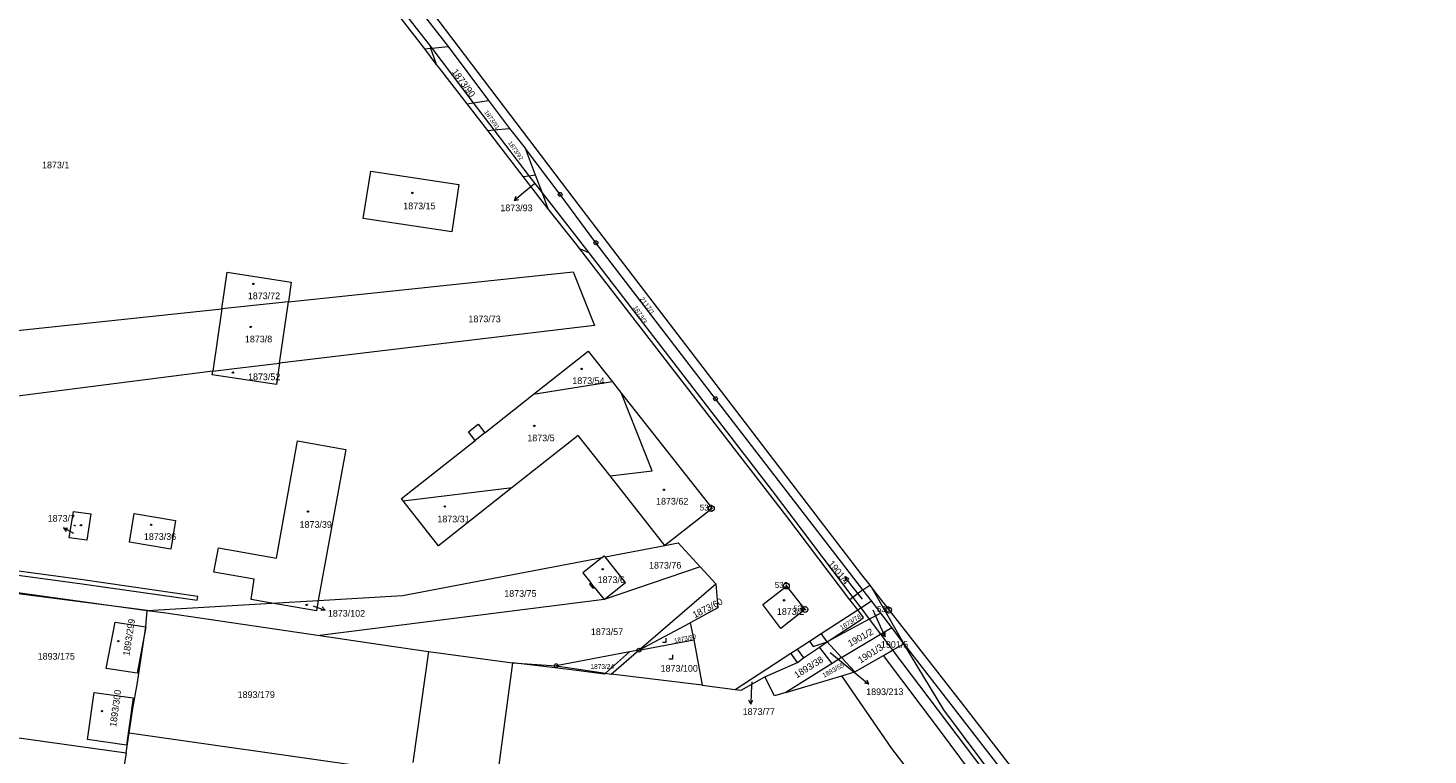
# Model space of a CAD drawing. Header units: metres. Extents: x -595226 to -593310, y -1169452 to -1167804.
# Tile 34 of 35: x -593974 to -593618, y -1168630 to -1168445. Entities that reach past the tile are written whole.
import ezdxf
from ezdxf.enums import TextEntityAlignment as Align

# ---------------------------------------------------------------- set-up
doc = ezdxf.new("R2010")
doc.units = ezdxf.units.M
doc.layers.add('geo katastr', color=5, linetype='Continuous', lineweight=0)
for name, color, linetype in [('Pop  PČ popisy', 7, 'Continuous'), ('Věcná břemena k části', 7, 'Continuous'), ('Značky bodu BP', 7, 'Continuous'), ('Značky budov', 7, 'Continuous'), ('Značky kultur', 7, 'Continuous')]:
    doc.layers.add(name, color=color, linetype=linetype)
doc.styles.add('dgn001', font='dgn001.shx')
doc.styles.add('dgn023', font='dgn023.shx')

# ---------------------------------------------------------------- blocks, each defined once
blk = doc.blocks.new('4.02')
at = {"layer": 'Značky budov', "color": 7, "linetype": 'Continuous', "lineweight": 13}
blk.add_circle((-0.01, 0), 0.175, dxfattribs=at)
blk = doc.blocks.new('4.02407')
at = {"layer": 'Značky budov', "color": 7, "linetype": 'Continuous', "lineweight": 13}
blk.add_circle((-0.01, 0), 0.175, dxfattribs=at)
blk = doc.blocks.new('4.02408')
at = {"layer": 'Značky budov', "color": 7, "linetype": 'Continuous', "lineweight": 13}
blk.add_circle((-0.01, 0), 0.175, dxfattribs=at)
blk = doc.blocks.new('4.02409')
at = {"layer": 'Značky budov', "color": 7, "linetype": 'Continuous', "lineweight": 13}
blk.add_circle((-0.01, 0), 0.175, dxfattribs=at)
blk = doc.blocks.new('4.02509')
at = {"layer": 'Značky budov', "color": 7, "linetype": 'Continuous', "lineweight": 13}
blk.add_circle((-0.01, 0), 0.175, dxfattribs=at)
blk = doc.blocks.new('4.02855')
at = {"layer": 'Značky budov', "color": 7, "linetype": 'Continuous', "lineweight": 13}
blk.add_circle((-0.01, 0), 0.175, dxfattribs=at)
blk = doc.blocks.new('4.021035')
at = {"layer": 'Značky budov', "color": 7, "linetype": 'Continuous', "lineweight": 13}
blk.add_circle((-0.01, 0), 0.175, dxfattribs=at)
blk = doc.blocks.new('4.021357')
at = {"layer": 'Značky budov', "color": 7, "linetype": 'Continuous', "lineweight": 13}
blk.add_circle((-0.01, 0), 0.175, dxfattribs=at)
blk = doc.blocks.new('4.021358')
at = {"layer": 'Značky budov', "color": 7, "linetype": 'Continuous', "lineweight": 13}
blk.add_circle((-0.01, 0), 0.175, dxfattribs=at)
blk = doc.blocks.new('4.021359')
at = {"layer": 'Značky budov', "color": 7, "linetype": 'Continuous', "lineweight": 13}
blk.add_circle((-0.01, 0), 0.175, dxfattribs=at)
blk = doc.blocks.new('4.021360')
at = {"layer": 'Značky budov', "color": 7, "linetype": 'Continuous', "lineweight": 13}
blk.add_circle((-0.01, 0), 0.175, dxfattribs=at)
blk = doc.blocks.new('4.021369')
at = {"layer": 'Značky budov', "color": 7, "linetype": 'Continuous', "lineweight": 13}
blk.add_circle((-0.01, 0), 0.175, dxfattribs=at)
blk = doc.blocks.new('4.021370')
at = {"layer": 'Značky budov', "color": 7, "linetype": 'Continuous', "lineweight": 13}
blk.add_circle((-0.01, 0), 0.175, dxfattribs=at)
blk = doc.blocks.new('4.021391')
at = {"layer": 'Značky budov', "color": 7, "linetype": 'Continuous', "lineweight": 13}
blk.add_circle((-0.01, 0), 0.175, dxfattribs=at)
blk = doc.blocks.new('10293')
at = {"layer": 'Pop  PČ popisy', "color": 6, "linetype": 'Continuous', "lineweight": 0}
for p, q in [((0, 0), (2.33, -1.89)), ((2.33, -1.89), (1.24, -1.65)), ((2.33, -1.89), (1.87, -0.87))]:
    blk.add_line(p, q, dxfattribs=at)
blk = doc.blocks.new('102918')
at = {"layer": 'Pop  PČ popisy', "color": 6, "linetype": 'Continuous', "lineweight": 0}
for p, q in [((0, 0), (-2.3, -1.93)), ((-2.3, -1.93), (-1.85, -0.9)), ((-2.3, -1.93), (-1.21, -1.67))]:
    blk.add_line(p, q, dxfattribs=at)
blk = doc.blocks.new('1029158')
at = {"layer": 'Pop  PČ popisy', "color": 6, "linetype": 'Continuous', "lineweight": 0}
for p, q in [((0, 0), (-2.65, 1.41)), ((-2.65, 1.41), (-1.53, 1.38)), ((-2.65, 1.41), (-2, 0.5))]:
    blk.add_line(p, q, dxfattribs=at)
blk = doc.blocks.new('1029170')
at = {"layer": 'Pop  PČ popisy', "color": 6, "linetype": 'Continuous', "lineweight": 0}
for p, q in [((0, 0), (-0.16, -3)), ((-0.16, -3), (-0.6, -1.97)), ((-0.16, -3), (0.4, -2.02))]:
    blk.add_line(p, q, dxfattribs=at)
blk = doc.blocks.new('1029209')
at = {"layer": 'Pop  PČ popisy', "color": 6, "linetype": 'Continuous', "lineweight": 0}
for p, q in [((0, 0), (-1.85, 2.36)), ((-1.85, 2.36), (-0.84, 1.88)), ((-1.85, 2.36), (-1.63, 1.27))]:
    blk.add_line(p, q, dxfattribs=at)
blk = doc.blocks.new('1029210')
at = {"layer": 'Pop  PČ popisy', "color": 6, "linetype": 'Continuous', "lineweight": 0}
for p, q in [((0, 0), (1.22, -2.74)), ((1.22, -2.74), (0.36, -2.03)), ((1.22, -2.74), (1.27, -1.62))]:
    blk.add_line(p, q, dxfattribs=at)
blk = doc.blocks.new('1029432')
at = {"layer": 'Pop  PČ popisy', "color": 6, "linetype": 'Continuous', "lineweight": 0}
for p, q in [((0, 0), (2.84, -0.98)), ((2.84, -0.98), (1.73, -1.12)), ((2.84, -0.98), (2.05, -0.18))]:
    blk.add_line(p, q, dxfattribs=at)
blk = doc.blocks.new('3.191')
at = {"layer": 'Značky kultur', "color": 7, "linetype": 'Continuous', "lineweight": 13}
for p, q in [((-1, 0), (0, 0)), ((0, 0), (0, 1))]:
    blk.add_line(p, q, dxfattribs=at)
blk = doc.blocks.new('3.192')
at = {"layer": 'Značky kultur', "color": 7, "linetype": 'Continuous', "lineweight": 13}
for p, q in [((-1, 0), (0, 0)), ((0, 0), (0, 1))]:
    blk.add_line(p, q, dxfattribs=at)
blk = doc.blocks.new('1.017')
at = {"layer": 'Značky bodu BP', "color": 3, "linetype": 'Continuous', "lineweight": 13}
for radius in [0.75, 0.03]:
    blk.add_circle((0, 0), radius, dxfattribs=at)
blk = doc.blocks.new('1.0165')
at = {"layer": 'Značky bodu BP', "color": 3, "linetype": 'Continuous', "lineweight": 13}
for radius in [0.75, 0.03]:
    blk.add_circle((0, 0), radius, dxfattribs=at)
blk = doc.blocks.new('1.0166')
at = {"layer": 'Značky bodu BP', "color": 3, "linetype": 'Continuous', "lineweight": 13}
for radius in [0.75, 0.03]:
    blk.add_circle((0, 0), radius, dxfattribs=at)
blk = doc.blocks.new('1.0167')
at = {"layer": 'Značky bodu BP', "color": 3, "linetype": 'Continuous', "lineweight": 13}
for radius in [0.75, 0.03]:
    blk.add_circle((0, 0), radius, dxfattribs=at)
blk = doc.blocks.new('1.0542')
at = {"layer": 'Značky bodu BP', "color": 3, "linetype": 'Continuous', "lineweight": 13}
for radius in [0.5, 0.0303]:
    blk.add_circle((0, 0), radius, dxfattribs=at)
blk = doc.blocks.new('1.0590')
at = {"layer": 'Značky bodu BP', "color": 3, "linetype": 'Continuous', "lineweight": 13}
for radius in [0.5, 0.0303]:
    blk.add_circle((0, 0), radius, dxfattribs=at)
blk = doc.blocks.new('1.05363')
at = {"layer": 'Značky bodu BP', "color": 3, "linetype": 'Continuous', "lineweight": 13}
for radius in [0.5, 0.0303]:
    blk.add_circle((0, 0), radius, dxfattribs=at)
blk = doc.blocks.new('1.05364')
at = {"layer": 'Značky bodu BP', "color": 3, "linetype": 'Continuous', "lineweight": 13}
for radius in [0.5, 0.0303]:
    blk.add_circle((0, 0), radius, dxfattribs=at)
blk = doc.blocks.new('1.05432')
at = {"layer": 'Značky bodu BP', "color": 3, "linetype": 'Continuous', "lineweight": 13}
for radius in [0.5, 0.0303]:
    blk.add_circle((0, 0), radius, dxfattribs=at)
blk = doc.blocks.new('4.0255')
blk.add_circle((-0.01, 0), 0.175)

msp = doc.modelspace()

# ---------------------------------------------------------------- linework, layer by layer
at = {"layer": 'geo katastr', "color": 5, "true_color": 0x0000fa}
for p, q in [((-593873.19, -1168450.53), (-593896.58, -1168420.26)), ((-593894.8, -1168420.05), (-593875.38, -1168445.21)), ((-593890.81, -1168419.58), (-593867.27, -1168449.88)), ((-593875.38, -1168445.21), (-593871.94, -1168449.65)), ((-593871.94, -1168449.65), (-593871.42, -1168450.34)), ((-593871.94, -1168449.65), (-593871.69, -1168450.37)), ((-593871.69, -1168450.37), (-593870.29, -1168454.42)), ((-593871.42, -1168450.34), (-593860.82, -1168464.26)), ((-593867.27, -1168449.88), (-593856.99, -1168463.67)), ((-593857.16, -1168471.28), (-593862.4, -1168464.5)), ((-593860.82, -1168464.26), (-593855.59, -1168471.13)), ((-593856.99, -1168463.67), (-593851.58, -1168470.76)), ((-593848.09, -1168483.02), (-593857.16, -1168471.28)), ((-593855.59, -1168471.13), (-593846.7, -1168482.82)), ((-593851.58, -1168470.76), (-593847.65, -1168475.8)), ((-593838.7, -1168487.57), (-593847.65, -1168475.8)), ((-593847.65, -1168475.8), (-593845.06, -1168482.59)), ((-593841.8, -1168491.16), (-593848.09, -1168483.02)), ((-593846.7, -1168482.82), (-593846.1, -1168483.61)), ((-593846.1, -1168483.61), (-593843.32, -1168487.17)), ((-593845.28, -1168484.87), (-593848.02, -1168487.16)), ((-593843.32, -1168487.17), (-593831.39, -1168502.44)), ((-593831.39, -1168502.44), (-593833.67, -1168501.45)), ((-593831.39, -1168502.44), (-593784.71, -1168563.02)), ((-593907.93, -1168514.91), (-593924.9, -1168516.71)), ((-593910.17, -1168530.54), (-593907.93, -1168514.91)), ((-593924.9, -1168516.71), (-593927.19, -1168532.61)), ((-593825.41, -1168535.29), (-593845.59, -1168538.55)), ((-593825.41, -1168535.29), (-593823.04, -1168538.29)), ((-593857.88, -1168548.25), (-593860.35, -1168550.2)), ((-593878.67, -1168565.57), (-593850.93, -1168562.22)), ((-593784.71, -1168563.02), (-593764.16, -1168590.2)), ((-593962.04, -1168572.06), (-593962.56, -1168571.79)), ((-593803.05, -1168582.37), (-593827.52, -1168590.74)), ((-593803.05, -1168582.37), (-593799.06, -1168586.72)), ((-593943.89, -1168593.47), (-593993.84, -1168587.08)), ((-593830.05, -1168587.58), (-593830.92, -1168586.49)), ((-593818.63, -1168603.61), (-593799.06, -1168586.72)), ((-593799.06, -1168586.72), (-593798.54, -1168592.84)), ((-593761.72, -1168590.6), (-593764.37, -1168587.22)), ((-593761.6, -1168588.26), (-593759.82, -1168587.09)), ((-593759.21, -1168587.87), (-593751.14, -1168601.96)), ((-593912.11, -1168591.62), (-593900.31, -1168590.94)), ((-593827.52, -1168590.74), (-593899.89, -1168599.87)), ((-593764.16, -1168590.2), (-593762.15, -1168592.86)), ((-593759.41, -1168591.08), (-593761.6, -1168588.26)), ((-593757.02, -1168594.17), (-593759.41, -1168591.08)), ((-593943.89, -1168593.47), (-593912.11, -1168591.62)), ((-593901.62, -1168592.33), (-593901.41, -1168592.41)), ((-593798.54, -1168592.84), (-593805.59, -1168596.62)), ((-593772.2, -1168599.38), (-593762.91, -1168593.35)), ((-593762.15, -1168592.86), (-593759.96, -1168595.75)), ((-593759.07, -1168593.33), (-593757.18, -1168597.5)), ((-593754.22, -1168597.87), (-593757.02, -1168594.17)), ((-593818.63, -1168603.61), (-593805.59, -1168596.62)), ((-593805.59, -1168596.62), (-593804.67, -1168600.98)), ((-593759.96, -1168595.75), (-593757.08, -1168599.57)), ((-593751.14, -1168601.96), (-593754.22, -1168597.87)), ((-593818.63, -1168603.61), (-593804.67, -1168600.98)), ((-593804.67, -1168600.98), (-593802.49, -1168612.56)), ((-593775.23, -1168601.35), (-593774.27, -1168602.71)), ((-593774.27, -1168602.71), (-593770.72, -1168601.53)), ((-593772.68, -1168602.85), (-593770.72, -1168601.53)), ((-593770.72, -1168601.53), (-593772.2, -1168599.38)), ((-593770.72, -1168601.53), (-593767.03, -1168605.48)), ((-593757.08, -1168599.57), (-593754.02, -1168603.61)), ((-593751.14, -1168601.96), (-593686.9, -1168684.9)), ((-593872.2, -1168603.93), (-593876.19, -1168632.22)), ((-593872.2, -1168603.93), (-593850.8, -1168606.84)), ((-593821, -1168604.05), (-593827.13, -1168609.48)), ((-593825.69, -1168609.7), (-593818.63, -1168603.61)), ((-593778.21, -1168606.71), (-593779.95, -1168604.41)), ((-593778.35, -1168603.37), (-593776.69, -1168605.57)), ((-593769.43, -1168606.98), (-593772.68, -1168602.85)), ((-593769.92, -1168604.24), (-593762.39, -1168610.4)), ((-593767.03, -1168605.48), (-593769.43, -1168606.98)), ((-593763.62, -1168609.13), (-593767.03, -1168605.48)), ((-593742.04, -1168623.88), (-593756.34, -1168604.95)), ((-593754.02, -1168603.61), (-593730.79, -1168634.33)), ((-593847.9, -1168607.2), (-593850.8, -1168606.84)), ((-593850.8, -1168606.84), (-593839.72, -1168607.58)), ((-593836.5, -1168608.57), (-593847.9, -1168607.2)), ((-593827.38, -1168609.7), (-593836.5, -1168608.57)), ((-593769.43, -1168606.98), (-593781.22, -1168614.35)), ((-593766.95, -1168610.12), (-593763.62, -1168609.13)), ((-593827.13, -1168609.48), (-593827.38, -1168609.7)), ((-593802.49, -1168612.56), (-593825.69, -1168609.7)), ((-593802.49, -1168612.56), (-593794.1, -1168613.59)), ((-593789.88, -1168611.64), (-593790.01, -1168614.33)), ((-593781.22, -1168614.35), (-593766.95, -1168610.12)), ((-593998.33, -1168622.94), (-593949.21, -1168629.73)), ((-593949.21, -1168629.73), (-593948.45, -1168624.7)), ((-593948.45, -1168624.7), (-593888.93, -1168633.12)), ((-593709.8, -1168667.42), (-593742.04, -1168623.88)), ((-593949.21, -1168629.73), (-593950.82, -1168639.61))]:
    msp.add_line(p, q, dxfattribs=at)
for points in [[(-593872.85, -1168439.19), (-593832.02, -1168492.91), (-593761.91, -1168584.4), (-593759.82, -1168587.09), (-593759.21, -1168587.87), (-593735.64, -1168618.14), (-593685.21, -1168683.4), (-593632.16, -1168752.68)], [(-593873.19, -1168450.53), (-593871.69, -1168450.37), (-593871.42, -1168450.34), (-593867.27, -1168449.88)], [(-593862.4, -1168464.5), (-593869.44, -1168455.39), (-593870.29, -1168454.42), (-593873.19, -1168450.53)], [(-593862.4, -1168464.5), (-593860.82, -1168464.26), (-593856.99, -1168463.67)], [(-593857.16, -1168471.28), (-593855.59, -1168471.13), (-593851.58, -1168470.76)], [(-593864.5, -1168485.03), (-593866.33, -1168497.08), (-593888.86, -1168493.69), (-593886.92, -1168481.67), (-593864.5, -1168485.03)], [(-593848.09, -1168483.02), (-593846.7, -1168482.82), (-593845.06, -1168482.59)], [(-593845.06, -1168482.59), (-593843.32, -1168487.17), (-593841.8, -1168491.16)], [(-593761.6, -1168588.26), (-593799.13, -1168539.6), (-593829.6, -1168499.88), (-593838.7, -1168487.57)], [(-593764.9, -1168590.76), (-593780.94, -1168569.54), (-593833.67, -1168501.45), (-593834.79, -1168500), (-593841.8, -1168491.16)], [(-593924.9, -1168516.71), (-593923.56, -1168507.41), (-593907.22, -1168509.94), (-593907.93, -1168514.91)], [(-593907.93, -1168514.91), (-593835.4, -1168507.25), (-593829.93, -1168520.98), (-593910.17, -1168530.54)], [(-594083.26, -1168535.19), (-594082.91, -1168533.4), (-593924.9, -1168516.71)], [(-593910.17, -1168530.54), (-593910.94, -1168535.97), (-593927.32, -1168533.53), (-593927.19, -1168532.61)], [(-593927.19, -1168532.61), (-593921.66, -1168531.91), (-593910.17, -1168530.54)], [(-593845.59, -1168538.55), (-593831.56, -1168527.48), (-593825.41, -1168535.29)], [(-593927.19, -1168532.61), (-594000.23, -1168541.9), (-594084.66, -1168545.28)], [(-593878.67, -1168565.57), (-593879.11, -1168565.01), (-593860.35, -1168550.2), (-593862.08, -1168548.01), (-593859.6, -1168546.06), (-593857.88, -1168548.25), (-593845.59, -1168538.55)], [(-593825.99, -1168559.23), (-593815.23, -1168557.95), (-593823.04, -1168538.29)], [(-593823.04, -1168538.29), (-593799.99, -1168567.54), (-593812, -1168576.95), (-593825.99, -1168559.23)], [(-593912.11, -1168591.62), (-593917.42, -1168590.7), (-593916.63, -1168585.57), (-593926.91, -1168583.74), (-593925.77, -1168577.59), (-593910.97, -1168580.22), (-593905.57, -1168550.34), (-593893.3, -1168552.52), (-593900.31, -1168590.94)], [(-593825.99, -1168559.23), (-593834.11, -1168548.94), (-593850.93, -1168562.22)], [(-593850.93, -1168562.22), (-593869.67, -1168577.02), (-593878.67, -1168565.57)], [(-593958.28, -1168568.94), (-593959.3, -1168575.6), (-593963.77, -1168574.99), (-593962.7, -1168568.33), (-593958.28, -1168568.94)], [(-593947.25, -1168568.82), (-593936.68, -1168570.64), (-593937.88, -1168577.9), (-593948.41, -1168576.1), (-593947.25, -1168568.82)], [(-594073.46, -1168575.44), (-594019.09, -1168583.1), (-593943.89, -1168593.47)], [(-593827.26, -1168579.86), (-593812, -1168576.95), (-593808.61, -1168576.3), (-593803.05, -1168582.37)], [(-593900.31, -1168590.94), (-593878.86, -1168589.7), (-593828.01, -1168580)], [(-593828.01, -1168580), (-593832.95, -1168583.95), (-593830.92, -1168586.49), (-593831.27, -1168586.77), (-593830.4, -1168587.86), (-593830.05, -1168587.58), (-593827.52, -1168590.74)], [(-593828.01, -1168580), (-593827.48, -1168579.58), (-593827.26, -1168579.86)], [(-593827.52, -1168590.74), (-593822.05, -1168586.38), (-593827.26, -1168579.86)], [(-593787.06, -1168591.96), (-593781.08, -1168587.28), (-593776.36, -1168593.24), (-593782.53, -1168598.08), (-593787.06, -1168591.96)], [(-593900.31, -1168590.94), (-593900.79, -1168593.58), (-593912.11, -1168591.62)], [(-593761.6, -1168588.26), (-593764.16, -1168590.2), (-593764.9, -1168590.76)], [(-593762.91, -1168593.35), (-593764.47, -1168591.31), (-593764.9, -1168590.76)], [(-593762.91, -1168593.35), (-593762.15, -1168592.86), (-593759.41, -1168591.08)], [(-593948.45, -1168624.7), (-593947.52, -1168618.44), (-593946.47, -1168612.39), (-593944.25, -1168597.64), (-593943.89, -1168593.47)], [(-593943.89, -1168593.47), (-593939.13, -1168594.1), (-593899.89, -1168599.87)], [(-593770.72, -1168601.53), (-593762.5, -1168596.14), (-593761.43, -1168595.27), (-593762.91, -1168593.35)], [(-593757.02, -1168594.17), (-593759.96, -1168595.75), (-593770.72, -1168601.53)], [(-593944.25, -1168597.64), (-593946.41, -1168609.47), (-593954.33, -1168608.3), (-593952.02, -1168596.49), (-593944.25, -1168597.64)], [(-593767.03, -1168605.48), (-593757.08, -1168599.57), (-593754.22, -1168597.87)], [(-593899.89, -1168599.87), (-593885.05, -1168602.05), (-593872.2, -1168603.93)], [(-593794.1, -1168613.59), (-593779.95, -1168604.41), (-593778.35, -1168603.37), (-593775.23, -1168601.35), (-593772.2, -1168599.38)], [(-593763.62, -1168609.13), (-593756.34, -1168604.95), (-593754.02, -1168603.61), (-593751.14, -1168601.96)], [(-593617.65, -1168765.15), (-593619.86, -1168766.71), (-593622.67, -1168767.83), (-593624.07, -1168767.55), (-593628.99, -1168765.58), (-593631.93, -1168764.18), (-593633.62, -1168762.78), (-593635.87, -1168759.55), (-593740.98, -1168618.79), (-593751.14, -1168601.96)], [(-593818.63, -1168603.61), (-593821, -1168604.05), (-593839.72, -1168607.58)], [(-593786.55, -1168610.36), (-593778.21, -1168606.71), (-593776.69, -1168605.57), (-593772.68, -1168602.85)], [(-593850.8, -1168606.84), (-593856.51, -1168649.23), (-593811.17, -1168655.5), (-593751.08, -1168663.9), (-593736.31, -1168667.39), (-593732.04, -1168670.35)], [(-593839.72, -1168607.58), (-593827.13, -1168609.48), (-593825.69, -1168609.7)], [(-593794.1, -1168613.59), (-593792.56, -1168613.78), (-593786.55, -1168610.36)], [(-593781.22, -1168614.35), (-593784.1, -1168615.2), (-593786.55, -1168610.36)], [(-593725.95, -1168665.46), (-593754.22, -1168628.61), (-593766.95, -1168610.12)], [(-593959.1, -1168626.38), (-593957.43, -1168614.35), (-593947.49, -1168615.74), (-593949.16, -1168627.77), (-593959.1, -1168626.38)]]:
    msp.add_lwpolyline(points, dxfattribs=at)
at = {"layer": 'Věcná břemena k části', "color": 6, "linetype": 'Continuous', "lineweight": 0, "flags": 128}
msp.add_lwpolyline([(-593931.14, -1168590.92), (-593930.99, -1168589.93), (-593960.31, -1168585.72), (-594032.68, -1168575.94), (-594032.81, -1168576.93), (-593960.45, -1168586.72), (-593931.14, -1168590.92)], dxfattribs=at)

# ---------------------------------------------------------------- block references
at = {"linetype": 'Continuous'}
msp.add_blockref('1.0590', (-593838.7, -1168487.57), dxfattribs=at)
at = {"layer": 'geo katastr', "color": 5, "true_color": 0x0000fa}
for name, p in [('4.02509', (-593876.31, -1168487.19)), ('102918', (-593848.02, -1168487.16)), ('1.05432', (-593829.6, -1168499.88)), ('4.02407', (-593916.83, -1168510.36)), ('4.02408', (-593917.52, -1168521.3)), ('4.02409', (-593922.05, -1168532.93)), ('4.021358', (-593833.24, -1168531.99)), ('1.05363', (-593799.13, -1168539.6)), ('4.021357', (-593845.27, -1168546.52)), ('4.021360', (-593812.27, -1168562.78)), ('4.021370', (-593902.94, -1168568.31)), ('4.021359', (-593868.07, -1168567.01)), ('1.0165', (-593800.19, -1168567.55)), ('1029158', (-593962.56, -1168573.91)), ('4.021035', (-593960.75, -1168571.81)), ('4.021391', (-593942.87, -1168571.72)), ('4.02', (-593827.86, -1168583)), ('1.0166', (-593781.08, -1168587.28)), ('1029209', (-593764.37, -1168587.22)), ('4.02855', (-593781.67, -1168590.92)), ('4.021369', (-593903.26, -1168592.1)), ('1029432', (-593901.41, -1168592.41)), ('1.0167', (-593776.36, -1168593.24)), ('1.017', (-593755.06, -1168593.4)), ('1029210', (-593757.18, -1168597.5)), ('4.0255', (-593951.26, -1168601.32)), ('3.191', (-593811.67, -1168601.55)), ('1.05364', (-593818.63, -1168603.61)), ('3.192', (-593810.03, -1168605.81)), ('1.0542', (-593839.72, -1168607.58)), ('10293', (-593762.39, -1168610.4)), ('1029170', (-593790.01, -1168614.33)), ('4.0255', (-593955.39, -1168619.14))]:
    msp.add_blockref(name, p, dxfattribs=at)

# ---------------------------------------------------------------- texts
at = {"layer": 'geo katastr', "color": 5, "true_color": 0x0000fa, "style": 'dgn023'}
for s, height, rotation, p in [('1873/90', 1.7, 306, (-593863.29, -1168459.2)), ('1873/91', 1.1, 305, (-593856.06, -1168468.59)), ('1873/92', 1.1, 305, (-593850.01, -1168476.42)), ('1873/3', 1.2, 302, (-593818.38, -1168518.16)), ('2117/1', 1.2, 306, (-593816.52, -1168515.92)), ('1901/4', 1.7, 309, (-593767.72, -1168583.82)), ('1873/60', 1.7, 27, (-593801.15, -1168592.89)), ('1873/78', 1.2, 32, (-593764.77, -1168596.45)), ('1893/299', 1.7, 81, (-593948.53, -1168600.33)), ('1901/2', 1.7, 29, (-593762.21, -1168600.38)), ('1901/3', 1.7, 32, (-593759.69, -1168604.46)), ('1893/38', 1.7, 32, (-593775.4, -1168607.94)), ('1893/55', 1.2, 29, (-593769.17, -1168608.69)), ('1893/300', 1.7, 82, (-593951.99, -1168618.41))]:
    msp.add_text(s, height=height, rotation=rotation, dxfattribs=at).set_placement(p, align=Align.MIDDLE_CENTER)
for s, p in [('1873/1', (-593967.2, -1168480.94)), ('1873/15', (-593874.56, -1168491.35)), ('1873/72', (-593914.15, -1168514.25)), ('1873/8', (-593915.53, -1168525.24)), ('1873/52', (-593914.09, -1168534.87)), ('1873/54', (-593831.51, -1168535.86)), ('1873/5', (-593843.59, -1168550.43)), ('1873/62', (-593810.17, -1168566.54)), ('1873/31', (-593865.87, -1168571.07)), ('1873/36', (-593940.62, -1168575.54)), ('1873/39', (-593900.97, -1168572.46)), ('1873/2', (-593780.03, -1168594.63)), ('1873/57', (-593826.77, -1168599.77))]:
    msp.add_text(s, height=1.7, dxfattribs=at).set_placement(p, align=Align.CENTER)
for s, height, p in [('1873/93', 1.7, (-593849.83, -1168491)), ('1873/73', 1.7, (-593857.95, -1168519.27)), ('1873/76', 1.7, (-593811.95, -1168581.99)), ('1873/6', 1.7, (-593825.69, -1168585.68)), ('1873/75', 1.7, (-593848.83, -1168589.18)), ('1901/5', 1.7, (-593753.53, -1168602.15)), ('1893/175', 1.7, (-593967.05, -1168605.17)), ('1873/24', 1.2, (-593827.97, -1168607.77)), ('1873/100', 1.7, (-593808.37, -1168608.24)), ('1893/179', 1.7, (-593916.12, -1168614.93)), ('1893/213', 1.7, (-593756.01, -1168614.2)), ('1873/77', 1.7, (-593788.11, -1168619.25))]:
    msp.add_text(s, height=height, dxfattribs=at).set_placement(p, align=Align.MIDDLE_CENTER)
at = {"layer": 'geo katastr', "color": 5, "true_color": 0x0000fa}
for s, height, style, p in [('532', 1.5, 'dgn001', (-593799.79, -1168568.05)), ('1873/7', 1.7, 'dgn023', (-593962.29, -1168570.9)), ('533', 1.5, 'dgn001', (-593780.68, -1168587.78)), ('534', 1.5, 'dgn001', (-593775.96, -1168593.74)), ('530', 1.5, 'dgn001', (-593754.66, -1168593.9))]:
    msp.add_text(s, height=height, dxfattribs=dict(at, style=style)).set_placement(p, align=Align.RIGHT)
at = {"layer": 'geo katastr', "color": 5, "true_color": 0x0000fa, "style": 'dgn023'}
msp.add_text('1873/102', height=1.7, dxfattribs=at).set_placement((-593897.87, -1168594.22), align=Align.MIDDLE_LEFT)
msp.add_text('1873/99', height=1.139, rotation=11, dxfattribs=at).set_placement((-593806.77, -1168601.19), align=Align.CENTER)

doc.saveas('drawing.dxf')
